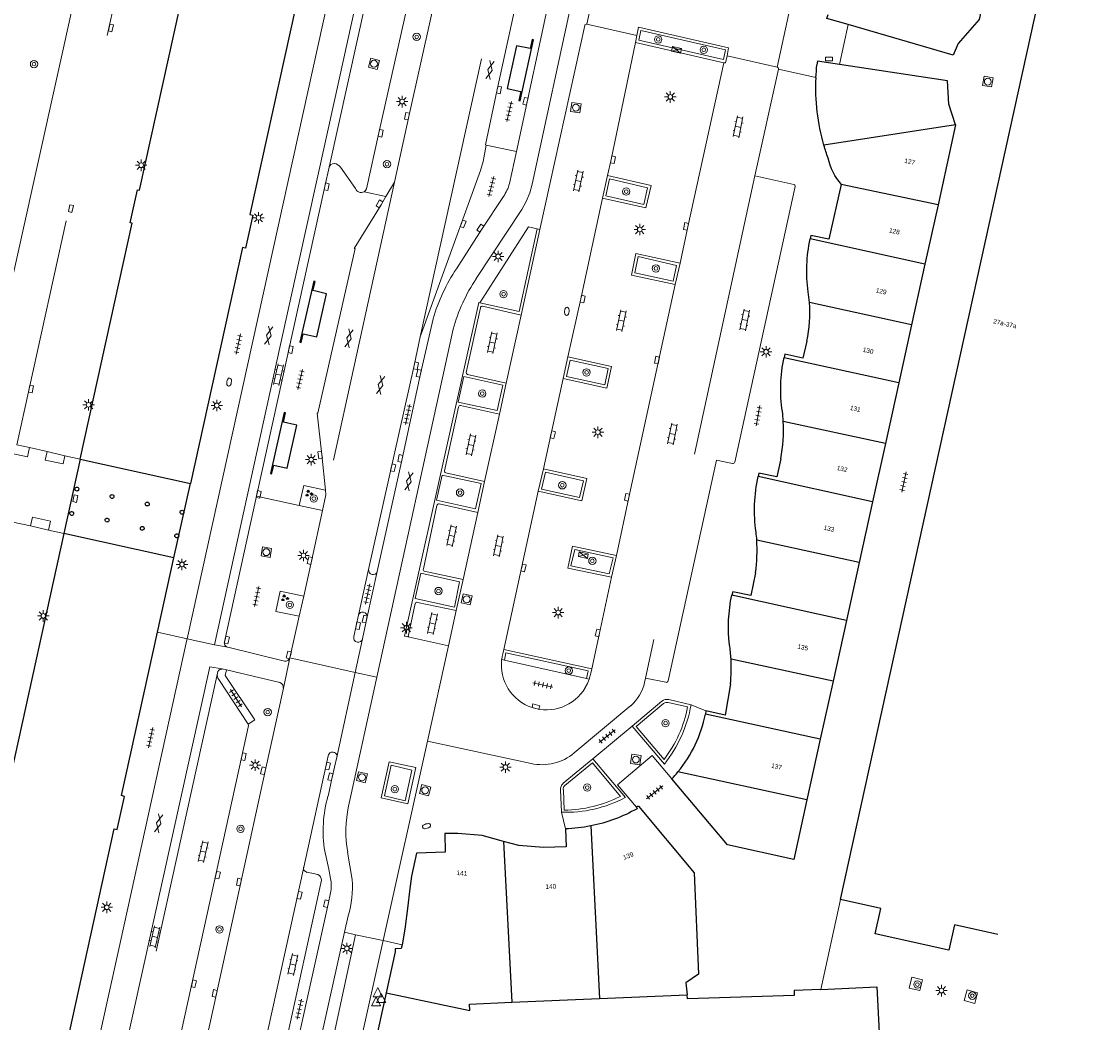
# Model space of a CAD drawing. Extents: x 131101 to 132041, y 397511 to 398853.
# Tile 20 of 80: x 131734 to 131851, y 397774 to 397882. Entities that reach past the tile are written whole.
import ezdxf
from ezdxf.enums import TextEntityAlignment as Align

# ---------------------------------------------------------------- set-up
doc = ezdxf.new("R2010")
doc.units = 0
doc.linetypes.add('DGN Style 2', pattern=[51.514866, 30.90892, -20.605946])
doc.layers.add('_vervallen situatie', color=250, linetype='Continuous', lineweight=9, plot=False)
for name, color, linetype, lineweight in [('gg-bbg-abri', 10, 'Continuous', 25), ('gg-bbg-hoofdgebouw', 10, 'Continuous', 25), ('gg-bbg-onder overbouw', 10, 'Continuous', 25), ('gg-bbg-pand overbouw', 10, 'DGN Style 2', 25), ('gg-bbg-pilaar onder overbouw', 10, 'Continuous', 25), ('gg-bbg-tussenscheiding', 10, 'Continuous', 25), ('gg-knt-verharding', 250, 'Continuous', 9), ('gg-knt-verharding nz', 250, 'DGN Style 2', 9), ('gt-grn-groengrens', 250, 'Continuous', 9), ('gt-grn-weggrens', 250, 'Continuous', 9), ('gt-symb-boom', 250, 'Continuous', 9), ('gt-symb-brandkraan', 250, 'Continuous', 9), ('gt-symb-elektrakast', 250, 'Continuous', 9), ('gt-symb-gesloten verharding', 250, 'Continuous', 9), ('gt-symb-groenvak', 250, 'Continuous', 9), ('gt-symb-klinker verharding', 250, 'Continuous', 9), ('gt-symb-kolk', 250, 'Continuous', 9), ('gt-symb-kolk center center', 250, 'Continuous', 9), ('gt-symb-lichtmast', 250, 'Continuous', 9), ('gt-symb-rioolschacht', 250, 'Continuous', 9), ('gt-symb-tegel verharding', 250, 'Continuous', 9), ('gt-symb-waterafsluiter', 250, 'Continuous', 9), ('X-AL-huisnummers', 2, 'Continuous', 25)]:
    doc.layers.add(name, color=color, linetype=linetype, lineweight=lineweight)
doc.styles.add('CS Annotative', font='arial.ttf')

# ---------------------------------------------------------------- blocks, each defined once
blk = doc.blocks.new('gt0-RS')
at = {"layer": 'gt-symb-rioolschacht', "flags": 128}
blk.add_lwpolyline([(-0.5, -0.5), (0.5, -0.5), (0.5, 0.5), (-0.5, 0.5), (-0.5, -0.5)], close=True, dxfattribs=at)
at = {"layer": 'gt-symb-rioolschacht'}
blk.add_circle((0, 0), 0.375, dxfattribs=at)
blk = doc.blocks.new('gt0-BOOM')
at = {"layer": 'gt-symb-boom'}
for radius in [0.4, 0.2]:
    blk.add_circle((0, 0), radius, dxfattribs=at)
blk = doc.blocks.new('gt0-EKAST')
at = {"layer": 'gt-symb-elektrakast'}
for p, q in [((-0.5, -0.25), (0.5, 0.25)), ((-0.5, 0.25), (0.5, -0.25))]:
    blk.add_line(p, q, dxfattribs=at)
at = {"layer": 'gt-symb-elektrakast', "flags": 128}
blk.add_lwpolyline([(0.5, 0.25), (-0.5, 0.25), (-0.5, -0.25), (0.5, -0.25), (0.5, 0.25)], close=True, dxfattribs=at)
blk = doc.blocks.new('gt0-KOLKCC')
at = {"layer": 'gt-symb-kolk center center', "flags": 128}
blk.add_lwpolyline([(-0.38, 0.2), (0.38, 0.2), (0.38, -0.2), (-0.38, -0.2), (-0.38, 0.2)], close=True, dxfattribs=at)
blk = doc.blocks.new('gt0-KOLK')
at = {"layer": 'gt-symb-kolk', "flags": 128}
blk.add_lwpolyline([(0, 0), (0.38, 0), (0.38, 0.4), (-0.38, 0.4), (-0.38, 0), (0, 0)], dxfattribs=at)
blk = doc.blocks.new('gt0-KL1')
at = {"layer": 'gt-symb-klinker verharding'}
for p, q in [((-1.15, 0.3), (1.15, 0.3)), ((-1, -0.3), (-1, 0.3)), ((-0.5, 0.3), (-0.5, 0.45)), ((0, -0.3), (0, 0.3)), ((0.5, 0.3), (0.5, 0.45)), ((1, -0.3), (1, 0.3)), ((-1.15, -0.3), (1.15, -0.3)), ((-0.5, -0.45), (-0.5, -0.3)), ((0.5, -0.45), (0.5, -0.3))]:
    blk.add_line(p, q, dxfattribs=at)
blk = doc.blocks.new('gt0-TEG1')
at = {"layer": 'gt-symb-tegel verharding'}
for p, q in [((-1.12, 0), (1.12, 0)), ((-0.9, -0.25), (-0.9, 0.25)), ((-0.45, -0.25), (-0.45, 0.25)), ((0, -0.25), (0, 0.25)), ((0.45, -0.25), (0.45, 0.25)), ((0.9, -0.25), (0.9, 0.25))]:
    blk.add_line(p, q, dxfattribs=at)
blk = doc.blocks.new('gt0-GESVH1')
at = {"layer": 'gt-symb-gesloten verharding'}
for p, q in [((-0.99, -0.26), (0.01, 0.24)), ((0.01, -0.26), (-0.99, 0.24)), ((0.01, 0.24), (1.01, -0.26)), ((1.01, 0.24), (0.01, -0.26))]:
    blk.add_line(p, q, dxfattribs=at)
blk = doc.blocks.new('gt0-LMAST')
at = {"layer": 'gt-symb-lichtmast'}
for p, q in [((-0.18, 0.17), (-0.45, 0.44)), ((-0.01, 0.25), (-0.01, 0.62)), ((0.17, 0.17), (0.44, 0.44)), ((-0.26, 0), (-0.63, 0)), ((-0.18, -0.18), (-0.45, -0.45)), ((-0.01, -0.25), (-0.01, -0.63)), ((0.44, -0.45), (0.17, -0.18)), ((0.24, 0), (0.62, 0))]:
    blk.add_line(p, q, dxfattribs=at)
blk.add_circle((-0.01, 0), 0.25, dxfattribs=at)
blk = doc.blocks.new('gt0-GRVAK')
at = {"layer": 'gt-symb-groenvak'}
for p, q in [((-0.11, 0.19), (-0.23, 0.24)), ((-0.18, 0.15), (0.09, 0.15)), ((-0.09, 0.21), (-0.16, 0.32)), ((-0.05, 0.21), (-0.05, 0.39)), ((0, 0.21), (0.06, 0.32)), ((0.02, 0.19), (0.13, 0.24)), ((0.26, -0.05), (0.2, 0.06)), ((0.3, -0.05), (0.3, 0.13)), ((0.35, -0.05), (0.41, 0.06)), ((-0.24, -0.23), (-0.36, -0.18)), ((-0.32, -0.26), (-0.05, -0.26)), ((-0.23, -0.21), (-0.29, -0.09)), ((-0.18, -0.2), (-0.18, -0.02)), ((-0.14, -0.21), (-0.07, -0.09)), ((-0.12, -0.23), (0, -0.18)), ((0.24, -0.07), (0.12, -0.02)), ((0.17, -0.11), (0.44, -0.11)), ((0.37, -0.07), (0.49, -0.02))]:
    blk.add_line(p, q, dxfattribs=at)
blk = doc.blocks.new('gt0-WAFSL')
at = {"layer": 'gt-symb-waterafsluiter'}
for p, q in [((-0.5, -0.33), (0, 0.67)), ((0, 0.67), (0.5, -0.33)), ((0.5, -0.33), (-0.5, -0.33))]:
    blk.add_line(p, q, dxfattribs=at)
blk = doc.blocks.new('gt0-BR')
at = {"layer": 'gt-symb-brandkraan', "extrusion": (0, 0, -1)}
for centre, radius, start, end in [((0.24, 0), 0.206, 287.5669, 72.4331), ((-0.6, -2.66), 3, 72.4331, 73.108), ((0, -0.69), 0.938, 73.108, 106.892), ((0.6, -2.66), 3, 106.892, 107.5669), ((-0.24, 0), 0.206, 107.5669, 252.433), ((-0.6, 2.66), 3, 286.892, 287.5669), ((0.6, 2.66), 3, 252.433, 253.1079)]:
    blk.add_arc(centre, radius, start, end, dxfattribs=at)
at = {"layer": 'gt-symb-brandkraan'}
blk.add_arc((0, 0.69), 0.938, 253.108, 286.8921, dxfattribs=at)
blk = doc.blocks.new('_vervallen situatie')
at = {"layer": 'gt-symb-brandkraan'}
for p, rotation in [((131793.06, 397850.87), 265.4193213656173), ((131756.4, 397843.19), 81.34832540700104), ((131777.83, 397794.99), 16.72243182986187)]:
    blk.add_blockref('gt0-BR', p, dxfattribs=dict(at, rotation=rotation))

msp = doc.modelspace()

# ---------------------------------------------------------------- linework, layer by layer
at = {"layer": 'gg-bbg-abri', "flags": 128}
for points in [[(131789.45, 397880.34), (131789.3, 397880.38), (131789.08, 397879.4), (131787.6, 397879.69), (131786.59, 397875.05), (131788.06, 397874.73), (131787.85, 397873.75), (131788, 397873.72), (131789.45, 397880.34)], [(131764.08, 397847.51), (131764.23, 397847.47), (131764.45, 397848.44), (131764.95, 397848.33), (131765.92, 397848.11), (131766.98, 397852.77), (131765.81, 397853.05), (131765.5, 397853.12), (131765.74, 397854.11), (131765.59, 397854.14), (131764.08, 397847.51)], [(131760.88, 397833.25), (131761.02, 397833.22), (131761.25, 397834.17), (131762.72, 397833.86), (131763.76, 397838.52), (131762.79, 397838.74), (131762.32, 397838.85), (131762.54, 397839.84), (131762.39, 397839.88), (131760.88, 397833.25)]]:
    msp.add_lwpolyline(points, dxfattribs=at)
at = {"layer": 'gg-bbg-hoofdgebouw'}
for p, q in [((131822.75, 397787.01), (131850.76, 397914.27)), ((131835.26, 397871.13), (131833.35, 397862.44)), ((131833.35, 397862.44), (131831.93, 397855.99)), ((131831.93, 397855.99), (131830.48, 397849.42)), ((131830.48, 397849.42), (131829.09, 397843.1)), ((131829.09, 397843.1), (131827.64, 397836.52)), ((131827.64, 397836.52), (131826.25, 397830.21)), ((131826.25, 397830.21), (131824.8, 397823.62)), ((131748.64, 397816.04), (131750.42, 397824.1)), ((131824.8, 397823.62), (131823.41, 397817.32)), ((131823.41, 397817.32), (131821.96, 397810.72)), ((131821.96, 397810.72), (131820.57, 397804.43)), ((131808.16, 397807.49), (131808.1, 397807.15)), ((131820.57, 397804.43), (131819.12, 397797.83)), ((131800.62, 397797.04), (131800.69, 397796.88))]:
    msp.add_line(p, q, dxfattribs=at)
at = {"layer": 'gg-bbg-hoofdgebouw', "flags": 128}
for points in [[(131760.38, 397927.12), (131772.88, 397924.37), (131772.09, 397920.85), (131771.78, 397920.91), (131758.65, 397861.37), (131758.97, 397861.31), (131758.19, 397857.74), (131757.86, 397857.81), (131752.21, 397832.19)], [(131740.25, 397834.82), (131745.89, 397860.45), (131745.68, 397860.49), (131746.47, 397864.05), (131746.69, 397864.01), (131759.82, 397923.54), (131759.6, 397923.6), (131760.34, 397926.93)], [(131838.32, 397884.93), (131837.8, 397882.55), (131835.54, 397879.93), (131834.98, 397878.69), (131823.61, 397881.99)], [(131823.61, 397881.99), (131821.29, 397882.66), (131821.43, 397883.09)], [(131822.65, 397877.67), (131820.25, 397878.03), (131820.21, 397877.61)], [(131835.26, 397871.13), (131834.51, 397873.34), (131834.37, 397875.88), (131822.65, 397877.67)], [(131822.85, 397864.64), (131821.51, 397858.69), (131819.55, 397859.09), (131819.47, 397858.73)], [(131819.1, 397847.63), (131818.69, 397845.78), (131816.73, 397846.22), (131816.69, 397846.03), (131816.64, 397845.84)], [(131816.27, 397834.86), (131815.84, 397832.89), (131813.9, 397833.32), (131813.82, 397832.94)], [(131738.48, 397826.76), (131732.77, 397800.91), (131732.56, 397800.96), (131731.77, 397797.39), (131731.99, 397797.33), (131718.86, 397737.82), (131718.67, 397737.87), (131717.93, 397734.54)], [(131813.54, 397822.49), (131813.02, 397820.01), (131811.06, 397820.43), (131810.98, 397820.06)], [(131730.36, 397731.6), (131731.15, 397735.11), (131730.82, 397735.18), (131743.94, 397794.71), (131744.26, 397794.64), (131745.04, 397798.21), (131744.71, 397798.31), (131748.64, 397816.04)], [(131810.82, 397810.42), (131810.23, 397807.03), (131808.16, 397807.49)], [(131819.12, 397797.83), (131817.7, 397791.38), (131810.49, 397792.95), (131804.45, 397800.14)], [(131800.62, 397797.04), (131800.73, 397797.17), (131800.85, 397797.16), (131806.89, 397789.94), (131807.36, 397778.94), (131805.98, 397777.98), (131806.11, 397776.67)], [(131786.2, 397793.34), (131783.87, 397793.96), (131781.22, 397794.19), (131779.81, 397794.18), (131779.87, 397792.17), (131776.73, 397792.07), (131776.21, 397789.57), (131775.97, 397787.95), (131775.81, 397786.33), (131775.49, 397783.79), (131775.17, 397782.12)], [(131792.9, 397794.69), (131792.98, 397792.74), (131790.52, 397792.66), (131787.85, 397792.9), (131786.2, 397793.34)], [(131839.84, 397783.24), (131835.13, 397784.29), (131834.52, 397781.51), (131826.54, 397783.29), (131827.15, 397786.06), (131822.75, 397787.01)], [(131775.17, 397782.12), (131775.09, 397781.7), (131774.44, 397781.66), (131774.43, 397781.34), (131773.45, 397776.9)], [(131820.61, 397777.27), (131826.71, 397777.53), (131826.96, 397772.6), (131828.88, 397772.18), (131829, 397772.75), (131831.74, 397772.15), (131831.62, 397771.58), (131833.58, 397771.15), (131833.31, 397769.98), (131836.75, 397769.23)], [(131773.45, 397776.9), (131771.78, 397769.32), (131771.52, 397767.74), (131771.38, 397766.15), (131771.32, 397764.72), (131770.91, 397762.39), (131770.29, 397762.52), (131769.57, 397759.25), (131769.28, 397757.48), (131769.16, 397755.69), (131768.79, 397752.55), (131768.11, 397749.48), (131767.44, 397749.61), (131766.59, 397745.81), (131766.38, 397744.2), (131766.18, 397741.18), (131765.99, 397739.81), (131765.23, 397736.6), (131764.6, 397736.73), (131763.85, 397733.34), (131763.57, 397731.63), (131763.46, 397729.9), (131763.23, 397727.38), (131762.46, 397723.83)], [(131820.61, 397777.27), (131817.72, 397777.15), (131817.75, 397776.59), (131806.15, 397776.26), (131806.11, 397776.67)]]:
    msp.add_lwpolyline(points, dxfattribs=at)
at = {"layer": 'gg-bbg-hoofdgebouw', "extrusion": (0, 0, -1)}
for centre, radius, start, end in [((-131842.68, 397875.23), 22.6, 2.5493, 6.0373), ((-131843.06, 397875.19), 22.98, 344.1216, 2.6066), ((-131842.42, 397874.97), 22.3, 340.4467, 344.2328), ((-131828.42, 397869.25), 7.23, 320.3574, 345.985), ((-131835.45, 397855.31), 16.35, 351.838, 12.0899), ((-131832.26, 397842.41), 15.99, 351.3354, 12.392), ((-131830.65, 397829.3), 17.22, 351.9999, 12.21), ((-131826.86, 397816.61), 16.26, 353.1229, 12.2632), ((-131792.28, 397811.84), 17.16, 240.661, 258.6787), ((-131792.28, 397811.87), 17.19, 258.6825, 267.9244)]:
    msp.add_arc(centre, radius, start, end, dxfattribs=at)
at = {"layer": 'gg-bbg-hoofdgebouw'}
for centre, radius, start, end in [((131804.82, 397850.87), 14.6, 3.7848, 8.3517), ((131804.11, 397850.78), 15.32, 348.1523, 3.9517), ((131799.65, 397837.88), 16.94, 3.5813, 7.2134), ((131800.65, 397837.98), 15.93, 348.7044, 3.4303), ((131796.97, 397824.9), 16.75, 3.903, 6.8582), ((131796.83, 397824.9), 16.88, 351.818, 3.8885), ((131794.08, 397812.16), 16.83, 3.3191, 8.5545), ((131794.18, 397812.17), 16.73, 353.999, 3.2953), ((131794.43, 397809.81), 13.92, 320.0508, 348.9715), ((131794.34, 397809.89), 14.05, 316.0396, 320.0552)]:
    msp.add_arc(centre, radius, start, end, dxfattribs=at)
at = {"layer": 'gg-bbg-onder overbouw'}
for p, q in [((131740.25, 397834.82), (131752.21, 397832.19)), ((131750.42, 397824.1), (131738.48, 397826.76))]:
    msp.add_line(p, q, dxfattribs=at)
at = {"layer": 'gg-bbg-pand overbouw'}
for p, q in [((131740.25, 397834.82), (131738.48, 397826.76)), ((131750.42, 397824.1), (131752.21, 397832.19))]:
    msp.add_line(p, q, dxfattribs=at)
at = {"layer": 'gg-bbg-pilaar onder overbouw', "flags": 128}
for points in [[(131739.74, 397831.41), (131739.7, 397831.47), (131739.68, 397831.53), (131739.67, 397831.59), (131739.69, 397831.66), (131739.72, 397831.71), (131739.77, 397831.75), (131739.83, 397831.78), (131739.9, 397831.78), (131739.96, 397831.77), (131740.02, 397831.73), (131740.06, 397831.68), (131740.08, 397831.62), (131740.09, 397831.56), (131740.07, 397831.49), (131740.04, 397831.44), (131739.99, 397831.39), (131739.93, 397831.37), (131739.86, 397831.36), (131739.8, 397831.38), (131739.74, 397831.41)], [(131743.68, 397830.56), (131743.61, 397830.58), (131743.56, 397830.61), (131743.52, 397830.66), (131743.49, 397830.72), (131743.49, 397830.79), (131743.51, 397830.85), (131743.54, 397830.91), (131743.59, 397830.95), (131743.65, 397830.97), (131743.72, 397830.98), (131743.78, 397830.96), (131743.84, 397830.93), (131743.88, 397830.88), (131743.9, 397830.82), (131743.91, 397830.75), (131743.89, 397830.69), (131743.86, 397830.63), (131743.8, 397830.59), (131743.74, 397830.57), (131743.68, 397830.56)], [(131747.5, 397829.74), (131747.44, 397829.76), (131747.38, 397829.8), (131747.34, 397829.85), (131747.32, 397829.91), (131747.31, 397829.97), (131747.33, 397830.04), (131747.36, 397830.09), (131747.42, 397830.14), (131747.48, 397830.16), (131747.54, 397830.16), (131747.61, 397830.15), (131747.66, 397830.11), (131747.7, 397830.06), (131747.73, 397830), (131747.73, 397829.93), (131747.71, 397829.87), (131747.68, 397829.81), (131747.63, 397829.77), (131747.57, 397829.75), (131747.5, 397829.74)], [(131739.3, 397828.72), (131739.24, 397828.73), (131739.18, 397828.77), (131739.14, 397828.82), (131739.12, 397828.88), (131739.12, 397828.95), (131739.13, 397829.01), (131739.17, 397829.07), (131739.22, 397829.11), (131739.28, 397829.13), (131739.35, 397829.14), (131739.41, 397829.12), (131739.46, 397829.09), (131739.51, 397829.03), (131739.53, 397828.97), (131739.53, 397828.91), (131739.52, 397828.84), (131739.48, 397828.79), (131739.43, 397828.75), (131739.37, 397828.72), (131739.3, 397828.72)], [(131751.27, 397828.85), (131751.21, 397828.87), (131751.15, 397828.9), (131751.11, 397828.95), (131751.08, 397829.01), (131751.08, 397829.08), (131751.1, 397829.14), (131751.13, 397829.2), (131751.18, 397829.24), (131751.24, 397829.26), (131751.31, 397829.27), (131751.37, 397829.25), (131751.43, 397829.22), (131751.47, 397829.17), (131751.5, 397829.1), (131751.5, 397829.04), (131751.48, 397828.98), (131751.45, 397828.92), (131751.4, 397828.88), (131751.34, 397828.85), (131751.27, 397828.85)], [(131743.14, 397828), (131743.07, 397828.02), (131743.02, 397828.05), (131742.98, 397828.1), (131742.95, 397828.17), (131742.95, 397828.23), (131742.96, 397828.3), (131743, 397828.35), (131743.05, 397828.39), (131743.11, 397828.42), (131743.18, 397828.42), (131743.24, 397828.4), (131743.3, 397828.37), (131743.34, 397828.32), (131743.36, 397828.26), (131743.37, 397828.19), (131743.35, 397828.13), (131743.31, 397828.07), (131743.26, 397828.03), (131743.2, 397828.01), (131743.14, 397828)], [(131746.96, 397827.11), (131746.89, 397827.13), (131746.84, 397827.16), (131746.8, 397827.21), (131746.77, 397827.27), (131746.77, 397827.34), (131746.78, 397827.4), (131746.82, 397827.46), (131746.87, 397827.5), (131746.93, 397827.52), (131747, 397827.53), (131747.06, 397827.51), (131747.12, 397827.47), (131747.16, 397827.42), (131747.18, 397827.36), (131747.19, 397827.3), (131747.17, 397827.23), (131747.13, 397827.18), (131747.08, 397827.14), (131747.02, 397827.11), (131746.96, 397827.11)], [(131750.57, 397826.37), (131750.53, 397826.43), (131750.52, 397826.49), (131750.52, 397826.56), (131750.55, 397826.62), (131750.59, 397826.67), (131750.64, 397826.7), (131750.71, 397826.72), (131750.77, 397826.71), (131750.83, 397826.69), (131750.89, 397826.65), (131750.92, 397826.59), (131750.93, 397826.53), (131750.93, 397826.46), (131750.91, 397826.4), (131750.86, 397826.35), (131750.81, 397826.32), (131750.74, 397826.3), (131750.68, 397826.3), (131750.62, 397826.33), (131750.57, 397826.37)]]:
    msp.add_lwpolyline(points, dxfattribs=at)
at = {"layer": 'gg-bbg-tussenscheiding'}
for p, q in [((131835.26, 397871.13), (131820.96, 397868.91)), ((131833.35, 397862.44), (131822.85, 397864.64)), ((131831.93, 397855.99), (131819.47, 397858.73)), ((131830.48, 397849.42), (131819.39, 397851.83)), ((131829.09, 397843.1), (131816.64, 397845.84)), ((131827.64, 397836.52), (131816.55, 397838.93)), ((131826.25, 397830.21), (131813.82, 397832.94)), ((131824.8, 397823.62), (131813.68, 397826.04)), ((131823.41, 397817.32), (131810.98, 397820.06)), ((131821.96, 397810.72), (131810.88, 397813.13)), ((131820.57, 397804.43), (131808.1, 397807.15)), ((131819.12, 397797.83), (131805.11, 397800.87)), ((131795.65, 397795.02), (131796.6, 397776.27)), ((131786.2, 397793.34), (131787.08, 397775.87)), ((131796.6, 397776.27), (131806.11, 397776.67)), ((131787.08, 397775.87), (131796.6, 397776.27))]:
    msp.add_line(p, q, dxfattribs=at)
at = {"layer": 'gg-bbg-tussenscheiding', "flags": 128}
msp.add_lwpolyline([(131773.45, 397776.9), (131782.52, 397774.97), (131782.49, 397775.68), (131787.08, 397775.87)], dxfattribs=at)
at = {"layer": 'gg-knt-verharding'}
for p, q in [((131751.85, 397815.32), (131776.89, 397928.86)), ((131731.75, 397849.3), (131745.62, 397911.94)), ((131790.14, 397859.77), (131795, 397881.89)), ((131795.24, 397882.05), (131800.66, 397880.81)), ((131800.66, 397880.81), (131800.52, 397880.05)), ((131800.52, 397880.05), (131810.11, 397877.86)), ((131810.45, 397878.61), (131815.88, 397877.38)), ((131816.03, 397877.14), (131813.48, 397865.57)), ((131786.84, 397864.73), (131787.59, 397868.21)), ((131768.49, 397866.51), (131770.12, 397864.19)), ((131796.93, 397863.16), (131797.46, 397865.62)), ((131813.48, 397865.57), (131817.69, 397864.64)), ((131774.36, 397864.9), (131773.42, 397863.32)), ((131817.84, 397864.41), (131811.29, 397834.5)), ((131771.05, 397863.85), (131773.42, 397863.32)), ((131788.1, 397850.47), (131790.14, 397859.77)), ((131789.84, 397859.84), (131790.14, 397859.77)), ((131805.35, 397856.09), (131804.83, 397853.78)), ((131782.13, 397844.24), (131783.68, 397851.25)), ((131783.91, 397851.42), (131788.1, 397850.47)), ((131780.73, 397848.93), (131772.43, 397811.16)), ((131792.66, 397843.57), (131793.18, 397845.92)), ((131786.48, 397843.09), (131782.29, 397844.02)), ((131785.74, 397839.72), (131786.48, 397843.09)), ((131781.53, 397840.64), (131785.74, 397839.72)), ((131779.79, 397833.56), (131781.3, 397840.47)), ((131733.37, 397836.39), (131734.74, 397836.08)), ((131734.74, 397836.08), (131736.65, 397835.64)), ((131736.65, 397835.64), (131738.58, 397835.2)), ((131738.58, 397835.2), (131740.25, 397834.82)), ((131789.96, 397831.34), (131790.52, 397833.77)), ((131784.13, 397832.41), (131779.94, 397833.33)), ((131766.86, 397831.46), (131766.91, 397830.96)), ((131783.41, 397829.04), (131784.13, 397832.41)), ((131755.9, 397815), (131759.37, 397830.8)), ((131766.91, 397830.96), (131766.54, 397829.25)), ((131764.01, 397829.79), (131766.54, 397829.25)), ((131777.49, 397822.92), (131778.96, 397829.81)), ((131779.21, 397829.97), (131783.41, 397829.04)), ((131734.86, 397827.57), (131732.94, 397827.99)), ((131736.81, 397827.13), (131734.86, 397827.57)), ((131738.48, 397826.76), (131736.81, 397827.13)), ((131798.44, 397824.36), (131797.91, 397822)), ((131771.54, 397822.84), (131770.45, 397817.89)), ((131771.39, 397817.72), (131772.48, 397822.63)), ((131781.79, 397821.75), (131777.59, 397822.68)), ((131781.05, 397818.38), (131781.79, 397821.75)), ((131764.51, 397819.95), (131764.02, 397817.78)), ((131775.86, 397815.73), (131776.61, 397819.15)), ((131776.85, 397819.28), (131781.05, 397818.38)), ((131764.02, 397817.78), (131763.01, 397813.27)), ((131769.93, 397815.56), (131770.45, 397817.89)), ((131771.39, 397817.72), (131770.88, 397815.32)), ((131775.97, 397815.5), (131780.2, 397814.56)), ((131756.25, 397814.4), (131754.81, 397814.66)), ((131762.42, 397812.91), (131756.25, 397814.4)), ((131777.95, 397804.22), (131780.2, 397814.56)), ((131795.76, 397812.07), (131786.23, 397814.17)), ((131785.99, 397813.08), (131786.31, 397813.01)), ((131786.31, 397813.01), (131795.18, 397811.02)), ((131756.13, 397811.94), (131755.64, 397812.05)), ((131761.91, 397810.57), (131756.13, 397811.94)), ((131755.28, 397810.9), (131758.49, 397806.05)), ((131795.18, 397811.02), (131795.48, 397810.96)), ((131801.6, 397811.05), (131801.49, 397810.58)), ((131803.8, 397810.6), (131801.6, 397811.05)), ((131793.86, 397802.93), (131800.01, 397808.07)), ((131800.15, 397805.85), (131803.36, 397808.57)), ((131806.17, 397807.95), (131804.07, 397808.42)), ((131806.55, 397808.17), (131804.14, 397808.73)), ((131803.65, 397801.71), (131800.15, 397805.85)), ((131789.19, 397801.8), (131777.95, 397804.22)), ((131767.17, 397802.63), (131764.5, 397790.54)), ((131795.88, 397802.3), (131792.65, 397799.64)), ((131799.41, 397798.11), (131795.88, 397802.3)), ((131792.37, 397798.92), (131792.47, 397796.5)), ((131792.68, 397798.92), (131792.76, 397796.71)), ((131769.76, 397789.2), (131769.27, 397792.15)), ((131766.03, 397789.73), (131764.87, 397789.98)), ((131766.42, 397789.11), (131760.42, 397761.77)), ((131820.61, 397777.27), (131822.75, 397787.01)), ((131768.92, 397783.47), (131769.32, 397785.25)), ((131764.16, 397762.03), (131768.92, 397783.47)), ((131770.12, 397783.2), (131768.92, 397783.47)), ((131773.11, 397782.57), (131770.12, 397783.2))]:
    msp.add_line(p, q, dxfattribs=at)
at = {"layer": 'gg-knt-verharding', "flags": 128}
for points in [[(131754.81, 397814.66), (131761.9, 397846.94), (131767.9, 397874.08), (131779.36, 397926.02)], [(131787.01, 397922.35), (131778.37, 397883.06), (131775.91, 397872.01), (131774.36, 397864.9)], [(131783.37, 397918.54), (131783.15, 397917.45), (131778.43, 397896.28), (131775.8, 397884.23), (131772.66, 397870.24), (131771.33, 397864.16), (131771.22, 397863.98), (131771.05, 397863.85)], [(131788.17, 397886.86), (131788.09, 397886.88), (131785.51, 397874.95), (131784.24, 397868.93), (131784.32, 397868.91)], [(131793.73, 397885.27), (131789.29, 397864.69), (131789.03, 397863.73), (131788.65, 397862.78), (131788.18, 397861.91), (131783.23, 397854.42)], [(131787.59, 397868.21), (131791.39, 397885.9), (131791.43, 397886.17)], [(131800.66, 397880.81), (131800.82, 397881.7), (131810.61, 397879.48), (131810.45, 397878.61)], [(131810.05, 397878.2), (131810.29, 397879.25), (131801.09, 397881.35), (131800.88, 397880.3), (131810.05, 397878.2)], [(131810.11, 397877.86), (131810.29, 397877.83), (131810.45, 397878.61)], [(131784.32, 397868.91), (131783.97, 397867.14), (131783.68, 397866.15), (131777.14, 397848.09)], [(131759.37, 397830.8), (131766.8, 397864.43), (131767.25, 397866.51)], [(131797.46, 397865.62), (131802.2, 397864.52), (131801.64, 397862.1), (131796.93, 397863.16)], [(131801.81, 397864.29), (131801.41, 397862.46), (131797.29, 397863.41), (131797.7, 397865.26), (131801.81, 397864.29)], [(131766.86, 397831.46), (131766.48, 397835.3), (131765.95, 397839.82), (131766.03, 397839.8), (131770.07, 397857.68), (131769.98, 397857.7), (131772.89, 397862.43), (131773.42, 397863.32)], [(131781.08, 397855.5), (131783.85, 397859.78), (131786.17, 397863.33)], [(131789.84, 397859.84), (131788.9, 397860.06), (131783.62, 397851.8)], [(131783.62, 397851.8), (131787.87, 397850.86), (131789.84, 397859.84)], [(131804.83, 397853.78), (131800.07, 397854.81), (131800.56, 397857.16), (131805.35, 397856.09)], [(131804.59, 397854.13), (131800.44, 397855.05), (131800.81, 397856.81), (131804.98, 397855.85), (131804.59, 397854.13)], [(131775.97, 397815.5), (131775.44, 397815.62), (131783.5, 397851.84), (131783.62, 397851.8)], [(131778.54, 397850.06), (131777.19, 397844.1), (131775.18, 397834.86), (131772.48, 397822.63)], [(131777.14, 397848.09), (131776.49, 397845), (131771.54, 397822.84)], [(131793.18, 397845.92), (131797.92, 397844.88), (131797.41, 397842.53), (131792.66, 397843.57)], [(131793.41, 397845.57), (131797.55, 397844.65), (131797.17, 397842.9), (131793.02, 397843.81), (131793.41, 397845.57)], [(131781.25, 397841.01), (131785.5, 397840.11), (131786.11, 397842.85), (131781.88, 397843.78), (131781.25, 397841.01)], [(131728.34, 397836.39), (131734.51, 397835.07), (131734.74, 397836.08)], [(131738.58, 397835.2), (131738.38, 397834.31), (131736.44, 397834.7), (131736.65, 397835.64)], [(131790.52, 397833.77), (131795.24, 397832.72), (131794.68, 397830.29), (131789.96, 397831.34)], [(131811.05, 397834.35), (131809.3, 397834.72), (131804.05, 397810.75)], [(131778.92, 397830.36), (131783.16, 397829.42), (131783.76, 397832.17), (131779.53, 397833.1), (131778.92, 397830.36)], [(131790.75, 397833.4), (131794.88, 397832.46), (131794.44, 397830.65), (131790.32, 397831.56), (131790.75, 397833.4)], [(131766.86, 397831.46), (131764.5, 397831.98), (131764.01, 397829.79)], [(131766.54, 397829.25), (131765.36, 397823.77), (131764.51, 397819.95)], [(131736.81, 397827.13), (131737.03, 397828.1), (131735.07, 397828.52), (131734.86, 397827.57)], [(131797.91, 397822), (131793.18, 397823.01), (131793.67, 397825.39), (131798.44, 397824.36)], [(131797.67, 397822.37), (131793.51, 397823.25), (131793.91, 397825.03), (131798.09, 397824.12), (131797.67, 397822.37)], [(131780.85, 397818.75), (131776.61, 397819.7), (131777.21, 397822.44), (131781.42, 397821.52), (131780.85, 397818.75)], [(131764.51, 397819.95), (131761.96, 397820.51), (131761.49, 397818.3), (131764.02, 397817.78)], [(131731.67, 397723.97), (131744.62, 397782.46), (131751.83, 397815.22), (131751.85, 397815.32)], [(131786.23, 397814.17), (131786.1, 397813.7), (131786.04, 397813.39), (131785.99, 397813.08)], [(131795.18, 397811.02), (131795.39, 397811.84), (131786.45, 397813.81), (131786.31, 397813.01)], [(131755.64, 397812.05), (131754.3, 397812.3), (131736.68, 397732.7), (131737.65, 397732.53)], [(131758.49, 397806.05), (131759.18, 397806.53), (131755.99, 397811.34), (131756.13, 397811.94)], [(131795.76, 397812.07), (131795.67, 397811.58), (131795.48, 397810.96)], [(131772.43, 397811.16), (131769.57, 397798.14), (131769.37, 397797.17)], [(131795.05, 397810.03), (131795.29, 397810.48), (131795.48, 397810.96)], [(131762.29, 397809.97), (131760.3, 397800.96), (131755.02, 397776.79), (131747.52, 397742.56), (131744.73, 397729.69)], [(131803.61, 397802.23), (131800.58, 397805.81), (131803.56, 397808.32)], [(131741.91, 397730.38), (131744.8, 397743.56), (131749.87, 397766.5), (131757.8, 397802.57), (131758.47, 397805.74), (131758.52, 397805.9), (131758.49, 397806.05)], [(131768.11, 397802.48), (131767.6, 397800.3), (131767.14, 397798.25)], [(131772.9, 397798.06), (131775.79, 397797.42), (131776.67, 397801.34), (131773.77, 397801.98), (131772.9, 397798.06)], [(131773.27, 397798.29), (131775.51, 397797.75), (131776.23, 397801.05), (131773.98, 397801.6), (131773.27, 397798.29)], [(131798.89, 397798.22), (131795.86, 397801.88), (131792.84, 397799.41)], [(131766.79, 397792.27), (131767.22, 397790.31), (131767.42, 397789.32)], [(131764.5, 397790.54), (131760.62, 397772.82), (131759.27, 397766.73), (131757.69, 397759.27), (131756.49, 397752.55)], [(131767.42, 397787.74), (131767.14, 397786.53), (131763.84, 397771.51), (131761.67, 397761.51)], [(131765.52, 397761.74), (131768.36, 397761.11), (131773.11, 397782.57)], [(131830.23, 397777.42), (131831.39, 397777.14), (131831.67, 397778.31), (131830.51, 397778.59), (131830.23, 397777.42)], [(131836.19, 397776.05), (131836.5, 397777.22), (131837.64, 397776.91), (131837.34, 397775.75), (131836.19, 397776.05)]]:
    msp.add_lwpolyline(points, dxfattribs=at)
at = {"layer": 'gg-knt-verharding', "extrusion": (0, 0, -1)}
for centre, radius, start, end in [((-131795.2, 397881.84), 0.207, 11.9546, 100.3354), ((-131815.83, 397877.18), 0.211, 106.0743, 189.2653), ((-131767.77, 397866.37), 0.544, 14.0079, 95.3861), ((-131767.65, 397865.89), 1.04, 99.7458, 143.3238), ((-131817.65, 397864.45), 0.195, 102.3782, 190.7089), ((-131798.44, 397844.07), 20.78, 16.7324, 33.3509), ((-131783.86, 397851.26), 0.176, 359.6333, 108.3119), ((-131782.35, 397844.23), 0.216, 286.5422, 3.7177), ((-131781.49, 397840.45), 0.19, 5.8335, 102.2905), ((-131811.1, 397834.53), 0.186, 189.2821, 285.5213), ((-131779.99, 397833.53), 0.206, 283.3818, 8.7833), ((-131779.16, 397829.76), 0.21, 12.3473, 102.6218), ((-131772.02, 397822.77), 0.481, 197.5484, 8.2349), ((-131777.6, 397822.82), 0.147, 275.955, 38.8736), ((-131776.8, 397819.1), 0.186, 13.9361, 106.0436), ((-131770.91, 397817.75), 0.482, 17.0313, 183.8994), ((-131756.41, 397814.9), 0.527, 288.1572, 11.2356), ((-131770.41, 397815.44), 0.491, 194.6889, 13.865), ((-131776.02, 397815.67), 0.173, 286.819, 22.2543), ((-131762.53, 397813.4), 0.498, 194.8882, 283.0992), ((-131796.68, 397811.74), 4.96, 193.6304, 227.8114), ((-131803.87, 397810.77), 0.18, 185.9668, 292.1739), ((-131782.26, 397794.39), 13.18, 350.213, 12.1821), ((-131764.97, 397790.45), 0.485, 282.322, 11.1415), ((-131763.14, 397788.52), 4.35, 169.3388, 190.2988)]:
    msp.add_arc(centre, radius, start, end, dxfattribs=at)
at = {"layer": 'gg-knt-verharding'}
for centre, radius, start, end in [((131770.73, 397864.44), 0.663, 201.57, 298.8279), ((131781.7, 397866.32), 5.38, 326.2232, 342.8532), ((131798.27, 397844.27), 18.14, 146.0008, 165.1223), ((131790.84, 397812.5), 4.89, 173.2479, 329.5071), ((131756.09, 397811.42), 0.971, 168.7058, 212.582), ((131755.62, 397811.56), 0.485, 88.3873, 173.8535), ((131761.78, 397810.07), 0.516, 347.991, 75.2871), ((131803.94, 397807.73), 1.02, 79.0187, 125.0702), ((131803.93, 397807.77), 0.659, 77.8301, 123.8737), ((131793.08, 397810.37), 13.31, 322.2716, 349.4989), ((131791.99, 397810.83), 14.8, 321.9923, 349.6703), ((131767.64, 397802.56), 0.478, 349.5392, 172.2849), ((131790.38, 397807.07), 5.41, 257.2344, 310.0638), ((131793.37, 397798.94), 1, 135.905, 181.2094), ((131793.17, 397799.03), 0.503, 131.0028, 192.5496), ((131780.56, 397794.46), 13.95, 164.2473, 189.0546), ((131792.95, 397810.19), 13.7, 267.9608, 298.0983), ((131792.46, 397811.15), 14.44, 271.1733, 296.4328), ((131765.84, 397789.18), 0.585, 353.311, 71.1293), ((131758.12, 397788.51), 11.67, 343.7913, 3.4137)]:
    msp.add_arc(centre, radius, start, end, dxfattribs=at)
at = {"layer": 'gg-knt-verharding nz'}
for p, q in [((131767.25, 397866.51), (131780.01, 397924.41)), ((131749.85, 397910.98), (131733.37, 397836.39)), ((131777.14, 397848.09), (131789.22, 397902.74)), ((131784.32, 397868.91), (131787.59, 397868.21)), ((131813.48, 397865.57), (131801.6, 397811.05)), ((131774.36, 397864.9), (131766.91, 397830.96)), ((131788.1, 397850.47), (131786.48, 397843.09)), ((131792.66, 397843.57), (131790.52, 397833.77)), ((131785.74, 397839.72), (131784.13, 397832.41)), ((131789.96, 397831.34), (131786.23, 397814.17)), ((131764.01, 397829.79), (131759.37, 397830.8)), ((131783.41, 397829.04), (131781.79, 397821.75)), ((131781.05, 397818.38), (131780.2, 397814.56)), ((131770.88, 397815.32), (131770.1, 397811.68)), ((131762.29, 397809.97), (131763.01, 397813.27)), ((131770.1, 397811.68), (131768.11, 397802.48))]:
    msp.add_line(p, q, dxfattribs=at)
at = {"layer": 'gg-knt-verharding nz', "flags": 128}
for points in [[(131800.52, 397880.05), (131797.87, 397867.36), (131797.46, 397865.62)], [(131805.35, 397856.09), (131806.19, 397860.05), (131810.11, 397877.86)], [(131796.93, 397863.16), (131794.58, 397852.24), (131793.18, 397845.92)], [(131798.44, 397824.36), (131799.79, 397830.65), (131804.83, 397853.78)], [(131795.76, 397812.07), (131796.61, 397815.92), (131797.91, 397822)], [(131755.14, 397811.61), (131748.25, 397780.34), (131737.66, 397732.56)], [(131804.45, 397800.14), (131802.32, 397802.67), (131798.55, 397799.49), (131800.62, 397797.04)]]:
    msp.add_lwpolyline(points, dxfattribs=at)
at = {"layer": 'gt-grn-groengrens'}
msp.add_line((131765.52, 397761.74), (131770.12, 397783.2), dxfattribs=at)
at = {"layer": 'gt-grn-weggrens'}
for p, q in [((131795.24, 397882.05), (131796.88, 397889.68)), ((131817.54, 397885.03), (131815.88, 397877.38)), ((131823.61, 397881.99), (131822.65, 397877.67)), ((131816.03, 397877.14), (131820.1, 397876.24)), ((131751.85, 397815.32), (131748.64, 397816.04)), ((131754.81, 397814.66), (131751.85, 397815.32)), ((131763.01, 397813.27), (131770.1, 397811.68)), ((131770.1, 397811.68), (131772.43, 397811.16)), ((131806.55, 397808.17), (131808.16, 397807.49)), ((131795.88, 397802.3), (131800.15, 397805.85)), ((131773.11, 397782.57), (131777.95, 397804.22)), ((131792.47, 397796.5), (131792.9, 397794.69)), ((131773.11, 397782.57), (131775.17, 397782.12))]:
    msp.add_line(p, q, dxfattribs=at)

# ---------------------------------------------------------------- block references
at = {"layer": '_vervallen situatie'}
msp.add_blockref('_vervallen situatie', (0, 0), dxfattribs=at)
at = {"layer": 'gt-symb-boom'}
for p in [(131776.76, 397880.66), (131802.98, 397880.38), (131807.92, 397879.26), (131735.23, 397877.71), (131773.54, 397866.84), (131799.5, 397863.87), (131802.73, 397855.53), (131786.19, 397852.73), (131795.2, 397844.24), (131783.88, 397841.94), (131781.47, 397831.19), (131792.57, 397831.99), (131765.6, 397830.55), (131795.83, 397823.79), (131779.13, 397820.51), (131763, 397819.01), (131793.27, 397811.87), (131760.59, 397807.37), (131803.77, 397806.17), (131774.39, 397799), (131795.27, 397799.18), (131757.65, 397794.7), (131755.36, 397783.78), (131831.11, 397777.8), (131837.07, 397776.59)]:
    msp.add_blockref('gt0-BOOM', p, dxfattribs=at)
at = {"layer": 'gt-symb-elektrakast'}
for p, rotation in [((131804.96, 397879.25), 347.1009486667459), ((131794.85, 397824.41), 347.6882571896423)]:
    msp.add_blockref('gt0-EKAST', p, dxfattribs=dict(at, rotation=rotation))
at = {"layer": 'gt-symb-gesloten verharding'}
for p, rotation in [((131784.73, 397877.08), 257.701144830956), ((131760.7, 397848.24), 77.99329168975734), ((131769.4, 397847.93), 77.58922527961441), ((131772.83, 397842.87), 77.99329168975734), ((131775.9, 397832.4), 77.99329169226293), ((131748.77, 397795.3), 257.701144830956)]:
    msp.add_blockref('gt0-GESVH1', p, dxfattribs=dict(at, rotation=rotation))
at = {"layer": 'gt-symb-groenvak'}
for p in [(131765.05, 397831.09), (131762.43, 397819.73)]:
    msp.add_blockref('gt0-GRVAK', p, dxfattribs=at)
at = {"layer": 'gt-symb-klinker verharding'}
for p, rotation in [((131811.65, 397870.9), 258.3415983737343), ((131794.31, 397865.02), 258.3415983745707), ((131812.37, 397849.93), 258.4092631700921), ((131798.98, 397849.85), 258.4092631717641), ((131784.98, 397847.47), 258.4092631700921), ((131761.77, 397843.99), 77.5209281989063), ((131804.52, 397837.56), 258.4092631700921), ((131782.65, 397836.37), 258.4092631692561), ((131780.57, 397826.5), 258.2854747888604), ((131785.64, 397825.41), 258.4092631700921), ((131778.48, 397816.98), 258.2854747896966), ((131753.59, 397792.22), 257.7011448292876), ((131748.34, 397782.98), 257.5209281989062), ((131763.33, 397779.98), 257.6451730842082)]:
    msp.add_blockref('gt0-KL1', p, dxfattribs=dict(at, rotation=rotation))
at = {"layer": 'gt-symb-kolk'}
for p, rotation in [((131743.38, 397881.68), 257.4090493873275), ((131785.51, 397874.95), 257.8037946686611), ((131788.77, 397873.63), 77.80379466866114), ((131775.91, 397872.01), 77.46506542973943), ((131772.66, 397870.24), 257.6882571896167), ((131797.87, 397867.36), 258.2073515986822), ((131766.8, 397864.43), 257.5219615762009), ((131772.89, 397862.43), 59.27013638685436), ((131739.04, 397862.07), 257.7571404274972), ((131781.61, 397860.42), 250.1740926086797), ((131806.19, 397860.05), 77.98415491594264), ((131783.85, 397859.78), 57.10671279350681), ((131794.58, 397852.24), 257.8528258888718), ((131762.89, 397846.76), 257.5473427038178), ((131776.49, 397845), 258.0348711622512), ((131803.04, 397845.54), 77.69614133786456), ((131777.19, 397844.1), 77.70402595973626), ((131734.71, 397842.48), 257.7011448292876), ((131791.34, 397837.51), 257.7451693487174), ((131766.48, 397835.3), 96.69663718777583), ((131775.18, 397834.86), 77.55522288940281), ((131774.01, 397833.93), 257.4142948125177), ((131759.42, 397831.04), 257.6471174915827), ((131799.79, 397830.65), 77.83704845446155), ((131765.36, 397823.77), 77.81168231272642), ((131788.16, 397823.06), 257.7626533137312), ((131771.32, 397817.42), 76.91889131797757), ((131770.2, 397816.78), 257.5394629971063), ((131796.61, 397815.92), 77.56310355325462), ((131755.96, 397815.23), 255.6133938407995), ((131763.07, 397813.53), 75.63884970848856), ((131789.65, 397807.77), 345.8463152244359), ((131757.8, 397802.57), 257.9937274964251), ((131760.3, 397800.96), 77.70402595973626), ((131766.93, 397801.56), 257.4142948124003), ((131767.6, 397800.3), 76.80153185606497), ((131754.98, 397789.71), 257.6296246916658), ((131757.66, 397788.87), 77.66288358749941), ((131763.85, 397787.52), 257.8195704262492), ((131767.14, 397786.53), 76.77796259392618), ((131752.39, 397777.93), 257.580602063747), ((131755.02, 397776.79), 77.62962469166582)]:
    msp.add_blockref('gt0-KOLK', p, dxfattribs=dict(at, rotation=rotation))
at = {"layer": 'gt-symb-kolk center center'}
msp.add_blockref('gt0-KOLKCC', (131821.53, 397878.25), dxfattribs=at)
at = {"layer": 'gt-symb-kolk center center', "rotation": 77.645173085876}
msp.add_blockref('gt0-KOLKCC', (131739.71, 397830.55), dxfattribs=at)
at = {"layer": 'gt-symb-lichtmast'}
for p in [(131804.3, 397874.14), (131775.19, 397873.64), (131746.87, 397866.73), (131759.6, 397861.02), (131800.98, 397859.75), (131785.61, 397856.83), (131814.69, 397846.48), (131741.16, 397840.72), (131755.07, 397840.66), (131796.44, 397837.75), (131765.32, 397834.77), (131764.49, 397824.37), (131751.3, 397823.4), (131736.25, 397817.81), (131792.13, 397818.17), (131775.65, 397816.53), (131759.24, 397801.62), (131786.4, 397801.4), (131743.13, 397786.18), (131769.2, 397781.72), (131833.73, 397777.14)]:
    msp.add_blockref('gt0-LMAST', p, dxfattribs=at)
at = {"layer": 'gt-symb-rioolschacht'}
for p, rotation in [((131772.13, 397877.74), 165.5723044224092), ((131838.75, 397875.81), 80.49998940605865), ((131794.04, 397872.98), 81.67473918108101), ((131760.44, 397824.73), 260.6464587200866), ((131782.19, 397819.61), 77.66288358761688), ((131800.55, 397802.22), 81.89500534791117), ((131770.82, 397800.29), 75.84828835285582), ((131777.68, 397798.88), 75.00464246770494)]:
    msp.add_blockref('gt0-RS', p, dxfattribs=dict(at, rotation=rotation))
at = {"layer": 'gt-symb-tegel verharding'}
for p, rotation in [((131786.8, 397872.57), 257.7011448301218), ((131784.88, 397864.41), 75.93596328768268), ((131757.4, 397847.32), 77.99329169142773), ((131764.11, 397843.48), 257.2846630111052), ((131775.77, 397839.67), 257.7011448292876), ((131813.81, 397839.54), 79.16208955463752), ((131829.65, 397832.34), 77.58922528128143), ((131759.41, 397819.91), 77.99329169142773), ((131771.45, 397820.18), 257.7011448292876), ((131790.46, 397810.32), 347.8812396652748), ((131757.14, 397808.88), 302.3393770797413), ((131747.88, 397804.6), 257.5892252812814), ((131797.44, 397804.76), 38.22155685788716), ((131802.59, 397798.66), 38.22155685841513), ((131764.03, 397775.12), 77.64517308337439)]:
    msp.add_blockref('gt0-TEG1', p, dxfattribs=dict(at, rotation=rotation))
at = {"layer": 'gt-symb-waterafsluiter'}
for p in [(131772.35, 397775.8), (131772.53, 397776.79), (131772.9, 397776.16)]:
    msp.add_blockref('gt0-WAFSL', p, dxfattribs=at)

# ---------------------------------------------------------------- texts
at = {"layer": 'X-AL-huisnummers', "style": 'CS Annotative'}
for s, rotation, p in [('127', 347.6, (131830.23, 397866.88)), ('128', 347.6, (131828.56, 397859.32)), ('129', 347.6, (131827.13, 397852.81)), ('27a-37a', 347.6, (131840.55, 397849.29)), ('130', 347.6, (131825.71, 397846.36)), ('131', 347.6, (131824.32, 397840.05)), ('132', 347.6, (131822.89, 397833.53)), ('133', 347.6, (131821.46, 397827.05)), ('135', 347.6, (131818.62, 397814.16)), ('137', 347.6, (131815.77, 397801.22)), ('139', 20.3, (131799.81, 397791.53)), ('141', 354.9, (131781.64, 397789.64)), ('140', 1.7, (131791.33, 397788.19))]:
    msp.add_text(s, height=0.5, rotation=rotation, dxfattribs=at).set_placement(p, align=Align.CENTER)

doc.saveas('drawing.dxf')
